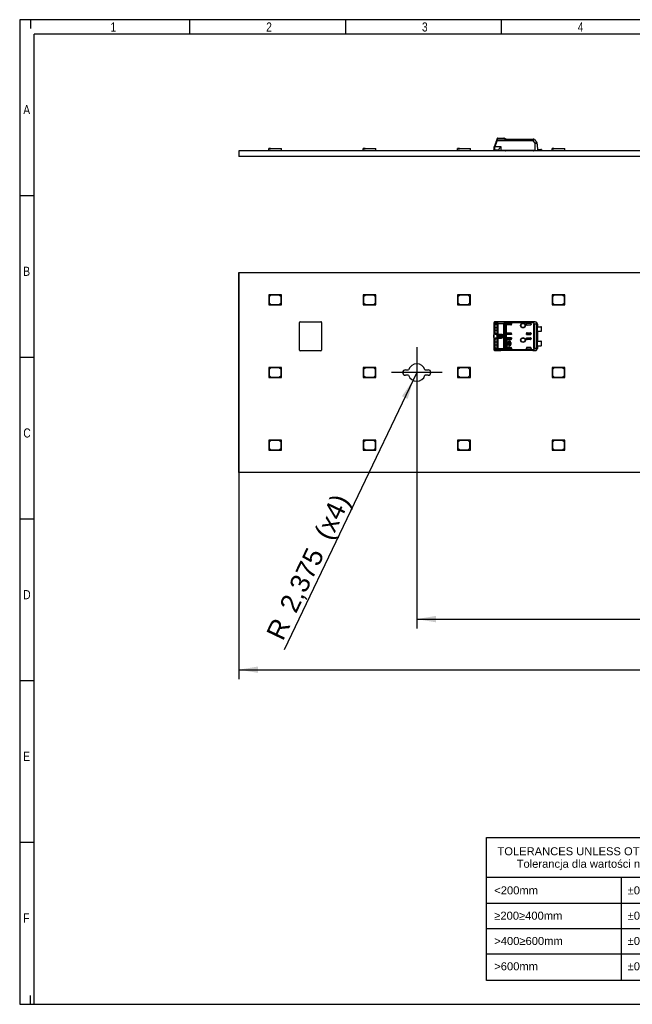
# Model space of a CAD drawing. Header units: millimetres. Extents: x 16 to 406, y 14 to 285.
# Tile 1 of 5: x 16 to 184, y 14 to 285. Entities that reach past the tile are written whole.
import ezdxf
from ezdxf.enums import TextEntityAlignment as Align
from ezdxf.lldxf.tags import DXFTag

# ---------------------------------------------------------------- set-up
doc = ezdxf.new("R2010")
doc.units = ezdxf.units.MM
for name, color, linetype in [('10', 7, 'Continuous'), ('Default', 7, 'Continuous'), ('LINLED_3-ROW_110', 7, 'Continuous')]:
    doc.layers.add(name, color=color, linetype=linetype)
doc.styles.add('SEACAD_Arial', font='arial.ttf')
tags = doc.linetypes.add('CENTER2', pattern=[28.575, 19.05, -3.175, 3.175, -3.175]).pattern_tags.tags
tags[10:11] = [DXFTag(74, 4), DXFTag(75, 0), DXFTag(340, '0'), DXFTag(46, 0.0), DXFTag(50, 0.0), DXFTag(44, 0.0), DXFTag(45, 0.0)]
tags[8:9] = [DXFTag(74, 4), DXFTag(75, 0), DXFTag(340, '0'), DXFTag(46, 0.0), DXFTag(50, 0.0), DXFTag(44, 0.0), DXFTag(45, 0.0)]
tags[6:7] = [DXFTag(74, 4), DXFTag(75, 0), DXFTag(340, '0'), DXFTag(46, 0.0), DXFTag(50, 0.0), DXFTag(44, 0.0), DXFTag(45, 0.0)]
tags[4:5] = [DXFTag(74, 4), DXFTag(75, 0), DXFTag(340, '0'), DXFTag(46, 0.0), DXFTag(50, 0.0), DXFTag(44, 0.0), DXFTag(45, 0.0)]
doc.dimstyles.new('ISO', dxfattribs={"dimtxt": 5.25, "dimasz": 5.25, "dimexe": 2.625, "dimexo": 0, "dimgap": 1.3125, "dimtad": 1, "dimtxsty": 'SEACAD_Arial', "dimblk1": '_SE_FILLED', "dimblk2": '_SE_FILLED', "dimsah": 1, "dimcen": 2.625, "dimadec": 0, "dimazin": 0, "dimtfac": 0.5, "dimtdec": 3, "dimtmove": 0, "dimatfit": 3, "dimfxl": 1, "dimarcsym": 0})

# ---------------------------------------------------------------- blocks, each defined once
blk = doc.blocks.new('SEANNOT_GROUP')
at = {"layer": 'Default', "color": 7, "linetype": 'CENTER2'}
for p, q in [((125.01, 194.46), (125.01, 180.46)), ((132.01, 187.46), (118.01, 187.46))]:
    blk.add_line(p, q, dxfattribs=at)
blk = doc.blocks.new('SE')
at = {"color": 7, "linetype": 'Continuous'}
for p, q in [((144.24, 48.55), (216.95, 48.55)), ((181.31, 48.55), (181.31, 41.41)), ((144.24, 41.41), (216.95, 41.41)), ((181.31, 41.41), (181.31, 34.44)), ((144.24, 34.44), (216.95, 34.44)), ((181.31, 34.44), (181.31, 27.47)), ((144.24, 27.47), (216.95, 27.47)), ((181.31, 27.47), (181.31, 20.16))]:
    blk.add_line(p, q, dxfattribs=at)
blk.add_lwpolyline([(144.24, 20.16), (144.24, 59.49), (216.95, 59.49), (216.95, 20.16), (144.24, 20.16)], dxfattribs=at)
at = {"color": 7, "linetype": 'Continuous', "style": 'SEACAD_Arial'}
for s, p in [('TOLERANCES UNLESS OTHERWISE STATED', (147.23, 56.8)), ('Tolerancja dla wartości nieztolerowanych', (152.52, 53.36)), ('<200mm', (146.35, 46.04)), ('±0,20mm', (183.08, 46.04)), ('≥200≥400mm', (146.35, 39.07)), ('±0,25mm', (183.08, 39.07)), ('>400≥600mm', (146.35, 32.11)), ('±0,30mm', (183.08, 32.11)), ('>600mm', (146.35, 25.14)), ('±0,40mm', (183.08, 25.14))]:
    blk.add_text(s, height=2.2, dxfattribs=at).set_placement(p, align=Align.TOP_LEFT)
blk = doc.blocks.new('SE1')
at = {"layer": 'LINLED_3-ROW_110', "color": 7, "linetype": 'Continuous'}
for p, q in [((76.01, 214.96), (356.01, 214.96)), ((76.01, 159.96), (76.01, 214.96)), ((87.76, 208.86), (84.26, 208.86)), ((84.26, 208.86), (84.26, 206.56)), ((84.86, 208.76), (84.36, 208.26)), ((87.16, 208.76), (84.86, 208.76)), ((87.66, 208.26), (87.16, 208.76)), ((87.76, 206.06), (87.76, 208.86)), ((113.76, 208.86), (110.26, 208.86)), ((110.26, 208.86), (110.26, 206.56)), ((110.86, 208.76), (110.36, 208.26)), ((113.16, 208.76), (110.86, 208.76)), ((113.66, 208.26), (113.16, 208.76)), ((113.76, 206.06), (113.76, 208.86)), ((139.76, 208.86), (136.26, 208.86)), ((136.26, 208.86), (136.26, 206.56)), ((136.86, 208.76), (136.36, 208.26)), ((139.16, 208.76), (136.86, 208.76)), ((139.66, 208.26), (139.16, 208.76)), ((139.76, 206.06), (139.76, 208.86)), ((165.76, 208.86), (162.26, 208.86)), ((162.26, 208.86), (162.26, 206.56)), ((162.86, 208.76), (162.36, 208.26)), ((165.16, 208.76), (162.86, 208.76)), ((165.66, 208.26), (165.16, 208.76)), ((165.76, 206.06), (165.76, 208.86)), ((84.26, 206.56), (84.26, 206.06)), ((84.76, 206.06), (84.26, 206.56)), ((84.26, 206.06), (84.76, 206.06)), ((84.36, 208.26), (84.36, 206.66)), ((84.36, 206.66), (84.86, 206.16)), ((84.76, 206.06), (87.76, 206.06)), ((84.86, 206.16), (87.16, 206.16)), ((87.16, 206.16), (87.66, 206.66)), ((87.66, 206.66), (87.66, 208.26)), ((110.26, 206.56), (110.26, 206.06)), ((110.76, 206.06), (110.26, 206.56)), ((110.26, 206.06), (110.76, 206.06)), ((110.36, 208.26), (110.36, 206.66)), ((110.36, 206.66), (110.86, 206.16)), ((110.76, 206.06), (113.76, 206.06)), ((110.86, 206.16), (113.16, 206.16)), ((113.16, 206.16), (113.66, 206.66)), ((113.66, 206.66), (113.66, 208.26)), ((136.26, 206.56), (136.26, 206.06)), ((136.76, 206.06), (136.26, 206.56)), ((136.26, 206.06), (136.76, 206.06)), ((136.36, 208.26), (136.36, 206.66)), ((136.36, 206.66), (136.86, 206.16)), ((136.76, 206.06), (139.76, 206.06)), ((136.86, 206.16), (139.16, 206.16)), ((139.16, 206.16), (139.66, 206.66)), ((139.66, 206.66), (139.66, 208.26)), ((162.26, 206.56), (162.26, 206.06)), ((162.76, 206.06), (162.26, 206.56)), ((162.26, 206.06), (162.76, 206.06)), ((162.36, 208.26), (162.36, 206.66)), ((162.36, 206.66), (162.86, 206.16)), ((162.76, 206.06), (165.76, 206.06)), ((162.86, 206.16), (165.16, 206.16)), ((165.16, 206.16), (165.66, 206.66)), ((165.66, 206.66), (165.66, 208.26)), ((92.71, 193.66), (92.71, 201.26)), ((92.91, 201.46), (98.61, 201.46)), ((98.81, 201.26), (98.81, 193.66)), ((146.21, 201), (146.21, 200.25)), ((146.27, 201.16), (146.27, 200.6)), ((146.27, 200.6), (146.55, 200.53)), ((146.37, 201.2), (146.95, 201.18)), ((147.14, 201.38), (146.56, 201.4)), ((148.16, 201.4), (146.56, 201.4)), ((146.56, 200.92), (146.84, 200.82)), ((146.89, 200.92), (146.56, 200.92)), ((146.84, 200.82), (147, 200.82)), ((147.13, 198.04), (147.13, 200.87)), ((147.32, 200.87), (147.13, 200.87)), ((147.14, 201.38), (156.93, 201.38)), ((147.14, 201.38), (147.14, 201.38)), ((156.93, 201.38), (147.14, 201.38)), ((147.14, 201.38), (147.24, 201.22)), ((147.24, 201.22), (147.32, 201)), ((147.32, 201), (148.96, 201)), ((147.32, 201), (147.32, 200.87)), ((148.96, 200.87), (147.32, 200.87)), ((147.32, 200.87), (147.32, 198.04)), ((157.61, 201.41), (148.16, 201.41)), ((148.16, 201.41), (148.16, 201.4)), ((148.16, 201.4), (148.16, 201.4)), ((148.96, 200.87), (148.96, 201)), ((148.96, 194.04), (148.96, 200.87)), ((149.18, 201.09), (149.52, 201.29)), ((149.3, 200.95), (149.3, 193.97)), ((149.52, 201.29), (157.05, 201.29)), ((157.05, 201.11), (149.58, 201.11)), ((149.58, 201.1), (149.58, 200.81)), ((149.58, 200.77), (149.58, 200.81)), ((149.58, 200.77), (149.58, 198.15)), ((151.11, 201.01), (149.78, 201.01)), ((149.78, 201.01), (149.78, 201.01)), ((149.78, 201.01), (151.11, 201.01)), ((150.91, 200.57), (149.78, 200.57)), ((151.11, 201.01), (151.11, 200.77)), ((151.11, 201.01), (151.11, 200.76)), ((151.11, 201.01), (151.11, 201.01)), ((151.11, 200.76), (151.11, 200.77)), ((155.21, 200.71), (155.21, 201.01)), ((155.21, 201.01), (156.31, 201.01)), ((155.22, 201.01), (155.21, 201.01)), ((155.21, 200.71), (155.22, 200.71)), ((155.22, 200.71), (155.22, 201.01)), ((155.22, 201.01), (156.31, 201.01)), ((156.31, 201.01), (156.31, 201.01)), ((156.51, 200.81), (156.51, 200.71)), ((157.6, 201.39), (156.93, 201.38)), ((156.93, 201.38), (156.93, 201.38)), ((157.05, 201.11), (157.05, 201.29)), ((157.13, 201.27), (157.05, 201.11)), ((157.13, 201.27), (157.14, 201.28)), ((157.28, 194.13), (157.28, 200.79)), ((157.43, 200.79), (157.28, 200.79)), ((158.06, 200.79), (157.43, 200.79)), ((157.43, 200.79), (157.43, 194.13)), ((157.6, 201.39), (157.61, 201.41)), ((158.2, 200.79), (158.06, 200.79)), ((158.06, 194.13), (158.06, 200.79)), ((158.21, 200.81), (158.2, 200.81)), ((158.2, 200.81), (158.2, 200.79)), ((158.2, 200.79), (158.2, 194.13)), ((158.2, 200.79), (158.2, 200.79)), ((158.21, 200.81), (158.21, 200.08)), ((146.51, 200.21), (146.21, 200.25)), ((146.21, 200.25), (146.21, 199.81)), ((146.51, 199.81), (146.21, 199.81)), ((146.21, 199.81), (146.21, 199.11)), ((146.21, 199.11), (146.21, 198.67)), ((146.21, 199.11), (146.51, 199.11)), ((146.21, 198.67), (146.51, 198.71)), ((146.21, 198.67), (146.21, 197.88)), ((146.21, 197.85), (146.21, 197.88)), ((146.27, 198.31), (146.55, 198.38)), ((146.27, 198.31), (146.27, 196.6)), ((146.51, 200.21), (146.51, 199.81)), ((147.11, 199.81), (146.51, 199.81)), ((146.51, 199.81), (146.51, 199.11)), ((146.51, 199.11), (146.51, 198.71)), ((146.51, 199.11), (147.11, 199.11)), ((146.84, 198.1), (146.56, 198)), ((146.56, 198), (146.89, 198)), ((147, 198.1), (146.84, 198.1)), ((147.11, 198.61), (147.11, 200.31)), ((147.13, 198.04), (147.32, 198.04)), ((147.32, 197.92), (147.25, 197.7)), ((147.32, 198.04), (148.31, 198.04)), ((147.32, 198.04), (147.32, 197.92)), ((148.31, 197.92), (147.32, 197.92)), ((148.31, 197.92), (148.31, 198.04)), ((148.31, 197.7), (148.31, 197.92)), ((149.58, 198.1), (149.58, 198.15)), ((149.58, 198.1), (149.58, 196.81)), ((149.78, 198.35), (150.91, 198.35)), ((151.11, 197.9), (149.78, 197.9)), ((149.78, 197.9), (149.78, 197.9)), ((151.11, 197.9), (149.78, 197.9)), ((151.11, 197.9), (151.11, 198.16)), ((151.11, 198.16), (151.11, 198.15)), ((151.11, 198.15), (151.11, 197.9)), ((151.11, 197.9), (151.11, 197.9)), ((155.21, 197.9), (155.21, 198.21)), ((155.22, 198.21), (155.21, 198.21)), ((156.31, 197.9), (155.21, 197.9)), ((155.22, 197.9), (155.21, 197.9)), ((155.22, 198.21), (155.22, 197.9)), ((155.22, 197.9), (156.31, 197.9)), ((156.31, 200.51), (155.41, 200.51)), ((155.41, 198.41), (156.31, 198.41)), ((156.31, 197.9), (156.31, 197.9)), ((156.51, 198.21), (156.51, 198.1)), ((158.21, 198.83), (158.21, 200.08)), ((158.21, 200.08), (159.16, 200.08)), ((158.21, 198.83), (158.21, 196.08)), ((158.21, 198.83), (159.16, 198.83)), ((159.31, 198.88), (159.31, 200.03)), ((146.21, 197.04), (146.21, 197.06)), ((146.21, 197.04), (146.21, 196.25)), ((146.51, 196.21), (146.21, 196.25)), ((146.21, 196.25), (146.21, 195.81)), ((146.51, 195.81), (146.21, 195.81)), ((146.21, 195.81), (146.21, 195.11)), ((146.27, 196.6), (146.55, 196.53)), ((146.51, 196.21), (146.51, 195.81)), ((147.11, 195.81), (146.51, 195.81)), ((146.51, 195.81), (146.51, 195.11)), ((146.56, 196.92), (146.84, 196.82)), ((146.89, 196.92), (146.56, 196.92)), ((146.84, 196.82), (147, 196.82)), ((147.11, 194.61), (147.11, 196.31)), ((147.13, 194.04), (147.13, 196.87)), ((147.32, 196.87), (147.13, 196.87)), ((147.25, 197.7), (148.31, 197.7)), ((148.31, 197.21), (147.25, 197.21)), ((147.25, 197.21), (147.32, 197)), ((147.32, 197), (147.32, 196.87)), ((147.32, 197), (148.31, 197)), ((148.31, 196.87), (147.32, 196.87)), ((147.32, 196.87), (147.32, 194.04)), ((148.31, 197.21), (148.31, 197.7)), ((148.31, 197), (148.31, 197.21)), ((148.31, 196.87), (148.31, 197)), ((148.44, 197.12), (148.51, 197.35)), ((148.71, 197.6), (148.51, 197.57)), ((148.51, 197.45), (148.51, 197.57)), ((148.51, 197.43), (148.51, 197.45)), ((148.71, 197.32), (148.51, 197.35)), ((148.71, 197.6), (148.71, 197.32)), ((149.58, 196.77), (149.58, 196.81)), ((149.58, 196.77), (149.58, 194.15)), ((149.65, 194.96), (149.65, 195.96)), ((149.68, 195.96), (149.65, 195.96)), ((149.68, 194.96), (149.68, 195.96)), ((149.76, 195.39), (149.76, 195.53)), ((149.76, 195.53), (149.86, 195.53)), ((149.86, 195.39), (149.76, 195.39)), ((151.11, 197.01), (149.78, 197.01)), ((149.78, 197.01), (149.78, 197.01)), ((149.78, 197.01), (151.11, 197.01)), ((150.91, 196.57), (149.78, 196.57)), ((149.88, 196.18), (150.48, 196.18)), ((149.88, 196.18), (149.88, 196.16)), ((149.88, 196.16), (150.48, 196.16)), ((149.99, 195.53), (150.4, 195.53)), ((150.4, 195.39), (149.99, 195.39)), ((150.11, 195.26), (150.11, 195.13)), ((150.28, 195.13), (150.28, 195.26)), ((150.48, 196.16), (150.48, 196.18)), ((150.53, 195.53), (150.63, 195.53)), ((150.63, 195.39), (150.53, 195.39)), ((150.63, 195.53), (150.63, 195.95)), ((150.63, 195.95), (150.76, 195.95)), ((150.63, 194.97), (150.63, 195.39)), ((150.76, 195.95), (150.76, 194.97)), ((150.91, 195.76), (150.88, 195.76)), ((150.88, 195.76), (150.88, 195.16)), ((150.88, 195.16), (150.91, 195.16)), ((150.91, 195.76), (150.91, 195.16)), ((151.11, 197.01), (151.11, 196.77)), ((151.11, 196.76), (151.11, 197.01)), ((151.11, 197.01), (151.11, 197.01)), ((151.11, 196.76), (151.11, 196.77)), ((155.21, 196.71), (155.21, 197.01)), ((155.21, 197.01), (156.31, 197.01)), ((155.22, 197.01), (155.21, 197.01)), ((155.21, 196.71), (155.22, 196.71)), ((155.22, 197.01), (155.22, 196.71)), ((155.22, 197.01), (156.31, 197.01)), ((156.31, 196.51), (155.41, 196.51)), ((156.31, 197.01), (156.31, 197.01)), ((156.51, 196.81), (156.51, 196.71)), ((158.21, 194.83), (158.21, 196.08)), ((158.21, 196.08), (159.16, 196.08)), ((159.31, 194.88), (159.31, 196.03)), ((98.61, 193.46), (92.91, 193.46)), ((146.21, 195.11), (146.51, 195.11)), ((146.21, 195.11), (146.21, 194.67)), ((146.21, 194.67), (146.51, 194.71)), ((146.21, 194.67), (146.21, 193.91)), ((146.55, 194.39), (146.27, 194.32)), ((146.27, 194.32), (146.27, 193.76)), ((146.95, 193.73), (146.37, 193.72)), ((146.51, 195.11), (146.51, 194.71)), ((146.51, 195.11), (147.11, 195.11)), ((146.84, 194.1), (146.56, 194)), ((146.56, 194), (146.89, 194)), ((146.56, 193.52), (147.14, 193.53)), ((146.56, 193.52), (148.16, 193.52)), ((147, 194.1), (146.84, 194.1)), ((147.13, 194.04), (147.32, 194.04)), ((147.24, 193.69), (147.14, 193.54)), ((147.14, 193.54), (147.14, 193.53)), ((156.93, 193.54), (147.14, 193.54)), ((156.93, 193.53), (147.14, 193.53)), ((147.32, 193.92), (147.24, 193.69)), ((147.32, 194.04), (148.96, 194.04)), ((147.32, 194.04), (147.32, 193.92)), ((147.32, 193.92), (148.96, 193.92)), ((148.16, 193.52), (148.16, 193.52)), ((148.16, 193.52), (148.16, 193.51)), ((157.61, 193.51), (148.16, 193.51)), ((148.96, 193.92), (148.96, 194.04)), ((149.52, 193.62), (149.18, 193.82)), ((149.58, 193.82), (149.3, 193.97)), ((157.05, 193.62), (149.52, 193.62)), ((149.58, 194.1), (149.58, 194.15)), ((149.58, 194.1), (149.58, 193.82)), ((149.58, 193.82), (149.58, 193.8)), ((149.58, 193.8), (157.05, 193.8)), ((149.65, 194.96), (149.68, 194.96)), ((149.78, 194.35), (150.91, 194.35)), ((151.11, 193.9), (149.78, 193.9)), ((149.78, 193.9), (151.11, 193.9)), ((149.78, 193.9), (149.78, 193.9)), ((150.48, 194.76), (149.88, 194.76)), ((149.88, 194.76), (149.88, 194.73)), ((150.48, 194.73), (149.88, 194.73)), ((150.48, 194.73), (150.48, 194.76)), ((150.76, 194.97), (150.63, 194.97)), ((151.11, 194.16), (151.11, 193.9)), ((151.11, 194.16), (151.11, 194.15)), ((151.11, 194.15), (151.11, 193.9)), ((151.11, 193.9), (151.11, 193.9)), ((155.21, 193.9), (155.21, 194.21)), ((155.22, 194.21), (155.21, 194.21)), ((156.31, 193.9), (155.21, 193.9)), ((155.22, 193.9), (155.21, 193.9)), ((155.22, 193.9), (155.22, 194.21)), ((155.22, 193.9), (156.31, 193.9)), ((155.41, 194.41), (156.31, 194.41)), ((156.31, 193.9), (156.31, 193.9)), ((156.51, 194.21), (156.51, 194.1)), ((156.93, 193.53), (156.93, 193.54)), ((156.93, 193.53), (157.6, 193.53)), ((157.05, 193.62), (157.05, 193.8)), ((157.14, 193.64), (157.05, 193.8)), ((157.28, 194.13), (157.43, 194.13)), ((157.43, 194.13), (158.06, 194.13)), ((157.61, 193.51), (157.6, 193.53)), ((158.06, 194.13), (158.2, 194.13)), ((158.2, 194.12), (158.2, 194.13)), ((158.2, 194.12), (158.2, 194.11)), ((158.2, 194.11), (158.21, 194.11)), ((158.21, 194.83), (158.21, 194.11)), ((158.21, 194.83), (159.16, 194.83)), ((87.76, 188.86), (84.26, 188.86)), ((84.26, 188.86), (84.26, 186.56)), ((84.86, 188.76), (84.36, 188.26)), ((84.36, 188.26), (84.36, 186.66)), ((87.16, 188.76), (84.86, 188.76)), ((87.66, 188.26), (87.16, 188.76)), ((87.66, 186.66), (87.66, 188.26)), ((87.76, 186.06), (87.76, 188.86)), ((113.76, 188.86), (110.26, 188.86)), ((110.26, 188.86), (110.26, 186.56)), ((110.86, 188.76), (110.36, 188.26)), ((110.36, 188.26), (110.36, 186.66)), ((113.16, 188.76), (110.86, 188.76)), ((113.66, 188.26), (113.16, 188.76)), ((113.66, 186.66), (113.66, 188.26)), ((113.76, 186.06), (113.76, 188.86)), ((121.89, 188.21), (122.76, 188.21)), ((127.27, 188.21), (128.14, 188.21)), ((139.76, 188.86), (136.26, 188.86)), ((136.26, 188.86), (136.26, 186.56)), ((136.86, 188.76), (136.36, 188.26)), ((136.36, 188.26), (136.36, 186.66)), ((139.16, 188.76), (136.86, 188.76)), ((139.66, 188.26), (139.16, 188.76)), ((139.66, 186.66), (139.66, 188.26)), ((139.76, 186.06), (139.76, 188.86)), ((165.76, 188.86), (162.26, 188.86)), ((162.26, 188.86), (162.26, 186.56)), ((162.86, 188.76), (162.36, 188.26)), ((162.36, 188.26), (162.36, 186.66)), ((165.16, 188.76), (162.86, 188.76)), ((165.66, 188.26), (165.16, 188.76)), ((165.66, 186.66), (165.66, 188.26)), ((165.76, 186.06), (165.76, 188.86)), ((84.26, 186.56), (84.26, 186.06)), ((84.76, 186.06), (84.26, 186.56)), ((84.26, 186.06), (84.76, 186.06)), ((84.36, 186.66), (84.86, 186.16)), ((84.76, 186.06), (87.76, 186.06)), ((84.86, 186.16), (87.16, 186.16)), ((87.16, 186.16), (87.66, 186.66)), ((110.26, 186.56), (110.26, 186.06)), ((110.76, 186.06), (110.26, 186.56)), ((110.26, 186.06), (110.76, 186.06)), ((110.36, 186.66), (110.86, 186.16)), ((110.76, 186.06), (113.76, 186.06)), ((110.86, 186.16), (113.16, 186.16)), ((113.16, 186.16), (113.66, 186.66)), ((122.76, 186.71), (121.89, 186.71)), ((128.14, 186.71), (127.27, 186.71)), ((136.26, 186.56), (136.26, 186.06)), ((136.76, 186.06), (136.26, 186.56)), ((136.26, 186.06), (136.76, 186.06)), ((136.36, 186.66), (136.86, 186.16)), ((136.76, 186.06), (139.76, 186.06)), ((136.86, 186.16), (139.16, 186.16)), ((139.16, 186.16), (139.66, 186.66)), ((162.26, 186.56), (162.26, 186.06)), ((162.76, 186.06), (162.26, 186.56)), ((162.26, 186.06), (162.76, 186.06)), ((162.36, 186.66), (162.86, 186.16)), ((162.76, 186.06), (165.76, 186.06)), ((162.86, 186.16), (165.16, 186.16)), ((165.16, 186.16), (165.66, 186.66)), ((87.76, 168.86), (84.26, 168.86)), ((84.26, 168.86), (84.26, 166.56)), ((84.86, 168.76), (84.36, 168.26)), ((84.36, 168.26), (84.36, 166.66)), ((87.16, 168.76), (84.86, 168.76)), ((87.66, 168.26), (87.16, 168.76)), ((87.66, 166.66), (87.66, 168.26)), ((87.76, 166.06), (87.76, 168.86)), ((113.76, 168.86), (110.26, 168.86)), ((110.26, 168.86), (110.26, 166.56)), ((110.86, 168.76), (110.36, 168.26)), ((110.36, 168.26), (110.36, 166.66)), ((113.16, 168.76), (110.86, 168.76)), ((113.66, 168.26), (113.16, 168.76)), ((113.66, 166.66), (113.66, 168.26)), ((113.76, 166.06), (113.76, 168.86)), ((139.76, 168.86), (136.26, 168.86)), ((136.26, 168.86), (136.26, 166.56)), ((136.86, 168.76), (136.36, 168.26)), ((136.36, 168.26), (136.36, 166.66)), ((139.16, 168.76), (136.86, 168.76)), ((139.66, 168.26), (139.16, 168.76)), ((139.66, 166.66), (139.66, 168.26)), ((139.76, 166.06), (139.76, 168.86)), ((165.76, 168.86), (162.26, 168.86)), ((162.26, 168.86), (162.26, 166.56)), ((162.86, 168.76), (162.36, 168.26)), ((162.36, 168.26), (162.36, 166.66)), ((165.16, 168.76), (162.86, 168.76)), ((165.66, 168.26), (165.16, 168.76)), ((165.66, 166.66), (165.66, 168.26)), ((165.76, 166.06), (165.76, 168.86)), ((84.26, 166.56), (84.26, 166.06)), ((84.76, 166.06), (84.26, 166.56)), ((84.26, 166.06), (84.76, 166.06)), ((84.36, 166.66), (84.86, 166.16)), ((84.76, 166.06), (87.76, 166.06)), ((84.86, 166.16), (87.16, 166.16)), ((87.16, 166.16), (87.66, 166.66)), ((110.26, 166.56), (110.26, 166.06)), ((110.76, 166.06), (110.26, 166.56)), ((110.26, 166.06), (110.76, 166.06)), ((110.36, 166.66), (110.86, 166.16)), ((110.76, 166.06), (113.76, 166.06)), ((110.86, 166.16), (113.16, 166.16)), ((113.16, 166.16), (113.66, 166.66)), ((136.26, 166.56), (136.26, 166.06)), ((136.76, 166.06), (136.26, 166.56)), ((136.26, 166.06), (136.76, 166.06)), ((136.36, 166.66), (136.86, 166.16)), ((136.76, 166.06), (139.76, 166.06)), ((136.86, 166.16), (139.16, 166.16)), ((139.16, 166.16), (139.66, 166.66)), ((162.26, 166.56), (162.26, 166.06)), ((162.76, 166.06), (162.26, 166.56)), ((162.26, 166.06), (162.76, 166.06)), ((162.36, 166.66), (162.86, 166.16)), ((162.76, 166.06), (165.76, 166.06)), ((162.86, 166.16), (165.16, 166.16)), ((165.16, 166.16), (165.66, 166.66)), ((356.01, 159.96), (76.01, 159.96))]:
    blk.add_line(p, q, dxfattribs=at)
for centre, radius in [((154.26, 200.41), 0.657), ((154.26, 200.41), 0.586), ((154.26, 200.41), 0.55), ((154.26, 200.41), 0.552), ((154.26, 196.41), 0.657), ((154.26, 196.41), 0.586), ((154.26, 196.41), 0.55), ((154.26, 196.41), 0.552)]:
    blk.add_circle(centre, radius, dxfattribs=at)
for centre, radius, start, end in [((92.91, 201.26), 0.2, 90, 179.9987), ((98.61, 201.26), 0.2, 0, 90), ((146.95, 200.3), 0.741, 156.3608, 184.2684), ((146.58, 201.04), 0.364, 133.708, 182.4186), ((146.44, 201.18), 0.167, 132.1293, 188.1629), ((146.56, 201.07), 0.333, 89.1659, 133.9876), ((146.56, 201.2), 0.195, 92.0087, 181.5161), ((147.16, 201.17), 0.207, 95.1481, 176.8921), ((146.74, 200.91), 0.346, 26.1713, 53.8588), ((147.29, 200.98), 0.252, 101.6615, 161.5714), ((146.23, 200.62), 0.934, 15.762, 27.932), ((147.35, 200.75), 0.249, 96.8293, 150.7266), ((148.94, 201.37), 0.368, 273.1464, 312.1822), ((148.95, 201.7), 0.829, 270.6971, 294.9695), ((150.07, 199.8), 1.39, 110.5133, 123.6746), ((149.15, 201.07), 0.427, 6.3279, 31.9726), ((156.31, 200.71), 0.2, 270, 0), ((157.06, 201.08), 0.213, 68.6596, 92.1387), ((156.84, 200.77), 0.593, 1.8595, 59.9225), ((157.6, 200.79), 0.6, 0.0044, 89.9972), ((146.97, 198.61), 0.758, 175.9497, 203.3956), ((144.37, 197.46), 1.88, 347.923, 12.103), ((143.99, 197.46), 2.26, 350.3484, 9.6847), ((147.63, 200.22), 1.12, 164.1161, 180.7254), ((147.5, 198.68), 0.986, 178.1205, 197.0508), ((148.09, 197.46), 1.1, 158.1484, 201.8517), ((146.2, 198.3), 0.962, 333.0574, 344.1819), ((147.3, 197.95), 0.253, 199.2531, 258.4293), ((147.35, 198.16), 0.249, 209.2767, 263.1684), ((156.31, 198.21), 0.2, 0, 90), ((159.16, 199.83), 0.25, 53.1301, 90), ((159.16, 199.08), 0.25, 270, 306.8699), ((146.95, 196.3), 0.742, 156.3726, 184.2627), ((147.63, 196.22), 1.12, 164.1159, 180.7245), ((147.3, 196.96), 0.253, 101.5705, 160.7471), ((147.35, 196.75), 0.249, 96.8284, 150.7273), ((147.85, 197.41), 0.668, 354.1343, 1.3005), ((149.88, 195.96), 0.226, 90, 180), ((149.88, 195.96), 0.2, 90, 180), ((150.19, 195.46), 0.337, 11.3273, 168.6727), ((150.19, 195.46), 0.337, 191.3273, 255.7958), ((150.19, 195.46), 0.217, 17.7847, 162.2153), ((150.19, 195.46), 0.217, 197.7847, 247.568), ((150.19, 195.46), 0.337, 284.2042, 348.6727), ((150.19, 195.46), 0.217, 292.432, 342.2153), ((150.48, 195.76), 0.426, 0, 90), ((150.48, 195.76), 0.4, 0, 90), ((150.48, 195.16), 0.4, 270, 0), ((150.48, 195.16), 0.426, 270, 0), ((156.31, 196.71), 0.2, 270, 0), ((159.16, 195.83), 0.25, 53.1301, 90), ((92.91, 193.66), 0.2, 179.9987, 270.0009), ((98.61, 193.66), 0.2, 270.0009, 0), ((146.95, 194.61), 0.741, 175.7637, 203.6318), ((146.59, 193.88), 0.378, 189.6947, 217.3605), ((146.56, 193.85), 0.334, 226.1008, 270.7779), ((146.56, 193.71), 0.195, 178.4846, 267.9947), ((147.48, 194.67), 0.97, 178.0249, 197.1465), ((146.74, 194.01), 0.346, 306.1301, 333.8376), ((147.16, 193.74), 0.207, 183.1147, 264.8365), ((146.23, 194.3), 0.935, 332.0828, 344.2359), ((147.3, 193.95), 0.262, 199.7317, 257.0474), ((147.35, 194.16), 0.249, 209.2716, 263.1726), ((148.95, 193.21), 0.832, 65.0685, 89.2655), ((148.94, 193.55), 0.363, 47.5953, 87.0776), ((148.92, 194.15), 0.416, 308.9398, 334.2406), ((148.75, 193.97), 0.848, 335.6734, 348.4245), ((149.88, 194.96), 0.226, 180, 270), ((149.88, 194.96), 0.2, 180, 270), ((156.31, 194.21), 0.2, 0, 90), ((157.06, 193.84), 0.213, 267.5513, 291.0362), ((156.85, 194.14), 0.581, 299.457, 358.84), ((157.6, 194.13), 0.6, 270.004, 359.9956), ((159.16, 195.08), 0.25, 270, 306.8699), ((125.01, 187.46), 2.38, 18.4085, 161.5915), ((121.89, 187.46), 0.75, 90, 270), ((128.14, 187.46), 0.75, 270, 90), ((125.01, 187.46), 2.38, 198.4085, 341.5915)]:
    blk.add_arc(centre, radius, start, end, dxfattribs=at)
for centre, major_axis, ratio, start_param, end_param in [((146.41, 201), (-0.2, 0), 0.754543, 6.078958, 6.283069), ((146.36, 200.3), (0, -0.9), 0.34204, 3.132956, 3.443098), ((147.14, 201.18), (-0.005, -0.2), 0.939661, 3.166998, 4.734915), ((148.16, 200.81), (0, -0.6), 0.999962, 3.141593, 3.321418), ((149.78, 200.81), (0, -0.2), 0.999994, 3.141593, 4.712389), ((149.78, 200.81), (0, -0.2), 0.999994, 3.141593, 4.712389), ((149.78, 200.77), (0, -0.2), 0.999848, 4.712389, 6.283185), ((150.91, 200.77), (-0.141, -0.141), 0.999695, 0.785246, 2.356347), ((150.91, 200.76), (-0.141, -0.141), 0.999695, 1.570796, 2.356347), ((155.41, 200.71), (0.2, 0), 0.999848, 3.141593, 4.712389), ((155.42, 200.71), (0.2, 0), 0.999848, 3.141593, 4.712389), ((156.31, 200.81), (0, -0.2), 0.999994, 1.570796, 3.141593), ((156.31, 200.81), (0, -0.2), 0.999994, 1.57081, 3.141593), ((157.6, 200.79), (0.006, -0.6), 0.766027, 1.562157, 3.128038), ((157.61, 200.81), (-0.424, -0.424), 0.999924, 2.356207, 3.926956), ((149.78, 198.15), (0, 0.2), 0.999848, 0, 1.570796), ((149.78, 198.1), (0, 0.2), 0.999994, 1.570796, 3.141593), ((149.78, 198.1), (0, 0.2), 0.999994, 1.570796, 3.141593), ((150.91, 198.15), (-0.141, 0.141), 0.999695, 3.926838, 5.497939), ((150.91, 198.16), (-0.141, 0.141), 0.999695, 3.926838, 4.712389), ((155.41, 198.21), (0.2, 0), 0.999848, 1.570796, 3.141593), ((155.42, 198.21), (0.2, 0), 0.999848, 1.570796, 3.141593), ((156.31, 198.1), (0, 0.2), 0.999994, 3.141593, 4.712389), ((156.31, 198.1), (0, 0.2), 0.999994, 3.141593, 4.712389), ((146.89, 196.26), (0, 0.938), 0.34202, -0.859272, -0.576897), ((148.31, 197.54), (-0.2, 0), 0.821429, 3.324107, 4.712389), ((148.31, 197.38), (0.2, 0), 0.821429, 4.712389, 6.100671), ((149.78, 196.81), (0, -0.2), 0.999994, 3.141593, 4.712389), ((149.78, 196.81), (0, -0.2), 0.999994, 3.141593, 4.712389), ((149.78, 196.77), (0, -0.2), 0.999848, 4.712389, 6.283185), ((150.91, 196.77), (-0.141, -0.141), 0.999695, 0.785246, 2.356347), ((150.91, 196.76), (-0.141, -0.141), 0.999695, 1.570796, 2.356347), ((155.41, 196.71), (0.2, 0), 0.999848, 3.141593, 4.712389), ((155.42, 196.71), (0.2, 0), 0.999848, 3.141593, 4.712389), ((156.31, 196.81), (0, -0.2), 0.999994, 1.570796, 3.141593), ((156.31, 196.81), (0, -0.2), 0.999994, 1.570796, 3.141593), ((146.37, 194.62), (0.001, 0.902), 0.342128, 2.840825, 3.150345), ((146.46, 193.76), (0.134, 0.148), 0.8975, 2.254597, 3.141388), ((147.14, 193.73), (0.005, -0.2), 0.939661, 4.689874, 6.25773), ((148.16, 194.11), (0, -0.6), 0.999962, 6.103357, 6.283185), ((149.78, 194.15), (0, 0.2), 0.999848, 0, 1.570796), ((149.78, 194.1), (0, 0.2), 0.999994, 1.570796, 3.141593), ((149.78, 194.1), (0, 0.2), 0.999994, 1.570796, 3.141593), ((150.91, 194.15), (-0.141, 0.141), 0.999695, 3.926839, 5.497939), ((150.91, 194.16), (-0.141, 0.141), 0.999695, 3.932239, 4.712389), ((155.41, 194.21), (0.2, 0), 0.999848, 1.570796, 3.141593), ((155.42, 194.21), (0.2, 0), 0.999848, 1.570796, 3.141593), ((156.31, 194.1), (0, 0.2), 0.999994, 3.141593, 4.712389), ((156.31, 194.1), (0, 0.2), 0.999994, 3.141593, 4.712375), ((157.6, 194.13), (-0.006, -0.6), 0.766027, 0.013567, 1.579437), ((157.61, 194.11), (-0.424, 0.424), 0.999924, 2.35623, 3.926978)]:
    blk.add_ellipse(centre, major_axis=major_axis, ratio=ratio, start_param=start_param, end_param=end_param, dxfattribs=at)
for points, degree, knots in [([(146.27, 201.16), (146.27, 201.15), (146.25, 201.14), (146.23, 201.11), (146.22, 201.08), (146.21, 201.04), (146.21, 201.02), (146.21, 201)], 3, [0, 0, 0, 0, 0.206395, 0.408543, 0.607471, 0.804252, 1, 1, 1, 1]), ([(146.84, 200.82), (146.83, 200.82), (146.8, 200.82), (146.76, 200.8), (146.72, 200.78), (146.67, 200.74), (146.62, 200.66), (146.58, 200.57), (146.55, 200.53)], 3, [0, 0, 0, 0, 0.13162, 0.259649, 0.384096, 0.504969, 0.752582, 1, 1, 1, 1]), ([(146.89, 200.92), (146.98, 200.91), (147.04, 200.74), (147.11, 200.56), (147.11, 200.31)], 2, [0, 0, 0, 0.5, 0.5, 1, 1, 1]), ([(157.05, 201.29), (157.05, 201.31), (157.05, 201.33), (157.03, 201.35), (157.01, 201.36), (156.97, 201.38), (156.94, 201.38), (156.93, 201.38)], 3, [0, 0, 0, 0, 0.264912, 0.488067, 0.676456, 0.841557, 1, 1, 1, 1]), ([(156.93, 201.38), (156.94, 201.38), (156.97, 201.38), (157.01, 201.38), (157.04, 201.37), (157.07, 201.36), (157.11, 201.33), (157.13, 201.3), (157.14, 201.28)], 3, [0, 0, 0, 0, 0.122214, 0.238699, 0.352338, 0.466231, 0.68875, 1, 1, 1, 1]), ([(146.55, 198.39), (146.56, 198.37), (146.59, 198.32), (146.62, 198.26), (146.66, 198.21), (146.7, 198.16), (146.74, 198.12), (146.79, 198.1), (146.82, 198.1), (146.84, 198.1)], 3, [0, 0, 0, 0, 0.119189, 0.246257, 0.381214, 0.524065, 0.674813, 0.833458, 1, 1, 1, 1]), ([(147.11, 198.61), (147.11, 198.36), (147.04, 198.18), (146.98, 198), (146.89, 198)], 2, [0, 0, 0, 0.5, 0.5, 1, 1, 1]), ([(148.31, 198.04), (148.46, 198.03), (148.57, 197.91), (148.62, 197.85), (148.65, 197.77), (148.69, 197.69), (148.71, 197.6)], 2, [0, 0, 0, 0.5, 0.5, 0.75, 0.75, 1, 1, 1]), ([(148.51, 197.57), (148.51, 197.6), (148.5, 197.64), (148.48, 197.72), (148.45, 197.78), (148.42, 197.84), (148.39, 197.88), (148.35, 197.91), (148.32, 197.91), (148.31, 197.92)], 3, [0, 0, 0, 0, 0.180622, 0.363866, 0.549849, 0.69593, 0.816556, 0.915955, 1, 1, 1, 1]), ([(146.84, 196.82), (146.83, 196.82), (146.8, 196.82), (146.76, 196.8), (146.72, 196.78), (146.67, 196.74), (146.62, 196.66), (146.58, 196.57), (146.55, 196.53)], 3, [0, 0, 0, 0, 0.13162, 0.259649, 0.384096, 0.504969, 0.752582, 1, 1, 1, 1]), ([(146.89, 196.92), (146.98, 196.91), (147.04, 196.74), (147.11, 196.56), (147.11, 196.31)], 2, [0, 0, 0, 0.5, 0.5, 1, 1, 1]), ([(147.25, 197.7), (147.24, 197.69), (147.22, 197.67), (147.2, 197.63), (147.19, 197.59), (147.18, 197.54), (147.17, 197.49), (147.17, 197.43), (147.18, 197.38), (147.19, 197.33), (147.2, 197.29), (147.22, 197.24), (147.24, 197.22), (147.25, 197.21)], 3, [0, 0, 0, 0, 0.095482, 0.187791, 0.277611, 0.365684, 0.452798, 0.539767, 0.627407, 0.716518, 0.80786, 0.90214, 1, 1, 1, 1]), ([(148.71, 197.32), (148.67, 197.13), (148.56, 197.01), (148.51, 196.95), (148.45, 196.91), (148.39, 196.88), (148.31, 196.87)], 2, [0, 0, 0, 0.5, 0.5, 0.75, 0.75, 1, 1, 1]), ([(148.31, 197), (148.32, 197), (148.34, 197), (148.36, 197.01), (148.38, 197.04), (148.41, 197.07), (148.43, 197.1), (148.44, 197.12)], 3, [0, 0, 0, 0, 0.116292, 0.245911, 0.39736, 0.643352, 1, 1, 1, 1]), ([(146.21, 193.91), (146.21, 193.9), (146.21, 193.86), (146.23, 193.82), (146.24, 193.78), (146.26, 193.77), (146.27, 193.76)], 3, [0, 0, 0, 0, 0.244606, 0.491396, 0.742515, 1, 1, 1, 1]), ([(146.56, 194), (146.48, 194), (146.4, 194.08), (146.33, 194.16), (146.27, 194.32)], 2, [0, 0, 0, 0.5, 0.5, 1, 1, 1]), ([(146.55, 194.39), (146.56, 194.37), (146.59, 194.32), (146.62, 194.26), (146.66, 194.21), (146.7, 194.16), (146.74, 194.12), (146.79, 194.1), (146.82, 194.1), (146.84, 194.1)], 3, [0, 0, 0, 0, 0.119171, 0.246227, 0.381178, 0.524029, 0.674783, 0.83344, 1, 1, 1, 1]), ([(147.11, 194.61), (147.11, 194.36), (147.04, 194.18), (146.98, 194), (146.89, 194)], 2, [0, 0, 0, 0.5, 0.5, 1, 1, 1]), ([(157.14, 193.64), (157.13, 193.62), (157.12, 193.6), (157.09, 193.57), (157.06, 193.55), (157, 193.54), (156.95, 193.53), (156.93, 193.53)], 3, [0, 0, 0, 0, 0.233305, 0.418726, 0.557587, 0.771407, 1, 1, 1, 1]), ([(156.93, 193.54), (156.94, 193.54), (156.96, 193.54), (156.98, 193.55), (157.01, 193.55), (157.03, 193.57), (157.04, 193.58), (157.05, 193.6), (157.05, 193.61), (157.05, 193.62)], 3, [0, 0, 0, 0, 0.113395, 0.227464, 0.348898, 0.483291, 0.634809, 0.806373, 1, 1, 1, 1])]:
    blk.add_open_spline(points, degree=degree, knots=knots, dxfattribs=at)
for points, degree in [([(146.27, 200.6), (146.39, 200.92), (146.56, 200.92)], 2), ([(149.58, 201.1), (149.58, 201.1), (149.58, 201.1), (149.58, 201.11), (149.58, 201.11), (149.58, 201.11)], 3), ([(157.05, 201.11), (157.1, 201.09), (157.19, 201.02), (157.26, 200.91), (157.28, 200.83), (157.28, 200.79)], 3), ([(146.56, 198), (146.39, 197.99), (146.27, 198.31)], 2), ([(146.27, 196.6), (146.39, 196.92), (146.56, 196.92)], 2), ([(157.28, 194.13), (157.28, 194.09), (157.26, 194), (157.18, 193.89), (157.1, 193.83), (157.05, 193.8)], 3)]:
    blk.add_open_spline(points, degree=degree, dxfattribs=at)
blk.add_rational_spline([(149.3, 200.95), (149.27, 201.01), (149.23, 201.06), (149.18, 201.09)], [1.05939443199, 0.980194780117, 0.980201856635, 1.05941566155], degree=3, dxfattribs=at)
blk = doc.blocks.new('SE2')
at = {"layer": 'LINLED_3-ROW_110', "color": 7, "linetype": 'Continuous'}
for p, q in [((146.37, 249.74), (146.27, 249.48)), ((146.95, 251.33), (146.37, 249.74)), ((146.56, 249.67), (147.14, 251.27)), ((146.89, 251.16), (146.56, 250.26)), ((146.56, 249.67), (148.16, 249.67)), ((147.06, 251.63), (146.95, 251.33)), ((147.13, 251.83), (147.06, 251.63)), ((147.14, 251.31), (147.14, 251.27)), ((156.93, 251.31), (147.14, 251.31)), ((156.93, 251.27), (147.14, 251.27)), ((147.32, 251.96), (148.31, 251.96)), ((147.32, 251.96), (148.96, 251.96)), ((147.32, 251.96), (147.32, 251.92)), ((147.32, 251.92), (148.96, 251.92)), ((148.16, 249.67), (148.16, 249.66)), ((148.16, 249.67), (148.16, 248.56)), ((148.96, 251.92), (148.96, 251.96)), ((149.58, 251.66), (149.3, 251.85)), ((157.05, 251.55), (149.52, 251.55)), ((149.58, 251.66), (157.05, 251.66)), ((156.93, 251.27), (156.93, 251.31)), ((156.93, 251.27), (157.6, 250.47)), ((157.05, 251.55), (157.05, 251.66)), ((157.28, 251.66), (157.05, 251.66)), ((157.43, 251.59), (157.74, 251.22)), ((157.61, 248.56), (157.6, 250.47)), ((158.06, 250.85), (157.74, 251.22)), ((158.2, 250.28), (158.2, 250.47)), ((158.2, 250.28), (158.21, 248.56)), ((356.01, 248.51), (76.01, 248.51)), ((76.01, 248.51), (76.01, 246.91)), ((356.01, 246.91), (76.01, 246.91)), ((84.76, 249.16), (84.26, 249.16)), ((84.26, 249.06), (84.26, 249.16)), ((84.26, 249.06), (84.76, 249.06)), ((84.26, 248.51), (84.26, 249.06)), ((84.76, 249.06), (84.76, 249.16)), ((84.76, 249.16), (87.76, 249.16)), ((87.76, 248.51), (87.76, 249.16)), ((110.76, 249.16), (110.26, 249.16)), ((110.26, 249.06), (110.26, 249.16)), ((110.26, 249.06), (110.76, 249.06)), ((110.26, 248.51), (110.26, 249.06)), ((110.76, 249.06), (110.76, 249.16)), ((110.76, 249.16), (113.76, 249.16)), ((113.76, 248.51), (113.76, 249.16)), ((136.76, 249.16), (136.26, 249.16)), ((136.26, 249.06), (136.26, 249.16)), ((136.26, 249.06), (136.76, 249.06)), ((136.26, 248.51), (136.26, 249.06)), ((136.76, 249.06), (136.76, 249.16)), ((136.76, 249.16), (139.76, 249.16)), ((139.76, 248.51), (139.76, 249.16)), ((146.21, 249.18), (146.21, 249.14)), ((146.21, 249.14), (146.21, 248.86)), ((146.26, 248.61), (146.26, 248.73)), ((146.26, 248.61), (146.26, 248.51)), ((146.41, 249), (146.41, 248.66)), ((147.56, 248.66), (146.41, 248.66)), ((147.56, 248.56), (147.56, 248.75)), ((147.56, 248.56), (148.16, 248.56)), ((147.96, 248.51), (147.96, 248.56)), ((157.61, 248.56), (148.16, 248.56)), ((148.56, 248.56), (148.61, 248.51)), ((148.69, 248.56), (148.69, 248.51)), ((149.52, 248.56), (149.52, 248.55)), ((157.26, 248.56), (157.26, 248.51)), ((157.61, 248.56), (158.21, 248.56)), ((158.21, 248.81), (159.16, 248.81)), ((158.21, 248.66), (159.16, 248.66)), ((159.16, 248.66), (159.16, 248.81)), ((159.31, 248.81), (159.16, 248.81)), ((159.31, 248.81), (159.31, 248.61)), ((159.31, 248.51), (159.31, 248.61)), ((162.76, 249.16), (162.26, 249.16)), ((162.26, 249.06), (162.26, 249.16)), ((162.26, 249.06), (162.76, 249.06)), ((162.26, 248.51), (162.26, 249.06)), ((162.76, 249.06), (162.76, 249.16)), ((162.76, 249.16), (165.76, 249.16)), ((165.76, 248.51), (165.76, 249.16))]:
    blk.add_line(p, q, dxfattribs=at)
for centre, radius, start, end in [((147.21, 249.14), 1, 160.0102, 179.9804), ((147.37, 249.1), 1.16, 161.3406, 178.3794), ((144.46, 244.07), 5.98, 69.5265, 71.4387), ((147.66, 249), 1.24, 163.9848, 179.9522), ((124.13, 256.03), 23.31, 343.3348, 344.1613), ((147.32, 251.76), 0.2, 89.9999, 160.0013), ((40.79, 283.14), 111.01, 343.3355, 343.5284), ((56.41, 278.89), 94.82, 343.3159, 343.4717), ((148.96, 251.36), 0.599, 70.0532, 90.0353), ((148.95, 251.56), 0.353, 49.1183, 89.2986), ((149, 251.45), 0.505, 54.9192, 71.2837), ((162.99, 268.05), 21.3, 229.5934, 230.7726), ((157.02, 251.12), 0.432, 73.941, 85.5261), ((157.14, 255.5), 3.85, 268.7942, 271.9722), ((156.28, 256.93), 5.47, 279.0168, 282.1031), ((157.28, 251.46), 0.2, 39.9942, 90), ((157.28, 251.47), 0.195, 39.8419, 82.6607), ((156.28, 256.93), 5.47, 282.1031, 282.1646), ((157.6, 250.46), 0.6, 0.5, 40), ((146.41, 248.86), 0.2, 180, 269.9998), ((146.41, 248.41), 0.25, 90, 126.8699), ((149.31, 249.11), 0.6, 270, 290.2964), ((149.31, 249.11), 0.6, 290.2965, 293.5565), ((157.26, 249.11), 0.6, 246.4435, 270), ((159.16, 248.41), 0.25, 53.1301, 90)]:
    blk.add_arc(centre, radius, start, end, dxfattribs=at)
for centre, major_axis, ratio, start_param, end_param in [((146.46, 249.41), (-0.188, 0.068), 0.296455, 0.000046, 1.678448), ((147.14, 251.27), (0.188, -0.068), 0.0082, 1.573725, 3.141593), ((157.05, 251.46), (0, -0.2), 0.460753, 1.946366, 3.141593), ((157.6, 250.46), (-0.46, -0.386), 0.006685, 3.140919, 4.706789), ((157.6, 250.46), (0.6, 0.005), 0.008726, 0, 1.570727), ((146.41, 249.14), (0.2, 0), 0.65625, 3.141545, 4.712389)]:
    blk.add_ellipse(centre, major_axis=major_axis, ratio=ratio, start_param=start_param, end_param=end_param, dxfattribs=at)
for points, knots in [([(147.14, 251.31), (147.09, 251.32), (147.04, 251.33), (146.97, 251.34), (146.95, 251.34), (146.95, 251.33)], [0, 0, 0, 0, 0.5, 0.5, 1, 1, 1, 1]), ([(147.13, 251.83), (147.14, 251.86), (147.17, 251.89), (147.23, 251.92), (147.27, 251.92), (147.32, 251.92)], [0, 0, 0, 0, 0.5, 0.5, 1, 1, 1, 1]), ([(148.16, 249.66), (148.05, 249.52), (147.94, 249.38), (147.84, 249.25), (147.78, 249.16), (147.72, 249.07), (147.67, 248.99), (147.63, 248.93), (147.6, 248.88), (147.58, 248.83), (147.57, 248.8), (147.56, 248.77), (147.56, 248.75)], [0, 0, 0, 0, 0.403375, 0.403375, 0.403375, 0.670277, 0.670277, 0.670277, 0.867355, 0.867355, 0.867355, 1, 1, 1, 1]), ([(156.93, 251.31), (156.94, 251.31), (156.96, 251.32), (156.98, 251.35), (157.01, 251.37), (157.03, 251.41), (157.04, 251.45), (157.05, 251.5), (157.05, 251.53), (157.05, 251.55)], [0, 0, 0, 0, 0.113395, 0.227464, 0.348898, 0.483291, 0.634809, 0.806373, 1, 1, 1, 1]), ([(157.14, 251.53), (157.13, 251.51), (157.12, 251.46), (157.09, 251.4), (157.06, 251.35), (157, 251.3), (156.95, 251.28), (156.93, 251.27)], [0, 0, 0, 0, 0.233305, 0.418726, 0.557587, 0.771407, 1, 1, 1, 1])]:
    blk.add_open_spline(points, degree=3, knots=knots, dxfattribs=at)
for points in [[(147.24, 251.67), (147.16, 251.69), (147.07, 251.67), (147.06, 251.63)], [(149.3, 251.85), (149.27, 251.87), (149.23, 251.86), (149.18, 251.83)], [(149.58, 251.66), (149.56, 251.66), (149.54, 251.62), (149.52, 251.55)], [(157.3, 251.66), (157.3, 251.66), (157.3, 251.66), (157.29, 251.66)]]:
    blk.add_open_spline(points, degree=3, dxfattribs=at)
blk.add_rational_spline([(149.3, 251.85), (149.29, 251.86), (149.29, 251.86), (149.29, 251.86)], [1.05939443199, 1.04960628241, 1.04102794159, 1.03365940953], degree=3, dxfattribs=at)
blk = doc.blocks.new('DMBLK35')
at = {"layer": 'Default', "linetype": 'Continuous'}
for points in [[(130.26, 118.72), (130.26, 120.47), (125.01, 119.6)], [(301.76, 118.72), (307.01, 119.6), (301.76, 120.47)]]:
    blk.add_hatch(color=7, dxfattribs=at).paths.add_polyline_path(points)
at = {"layer": 'Default', "color": 7, "linetype": 'Continuous'}
for p, q in [((125.01, 180.46), (125.01, 116.97)), ((307.01, 180.46), (307.01, 116.97)), ((125.01, 119.6), (307.01, 119.6))]:
    blk.add_line(p, q, dxfattribs=at)
at = {"layer": 'Default', "color": 7, "linetype": 'Continuous', "style": 'SEACAD_Arial'}
blk.add_text('182', height=5.25, dxfattribs=at).set_placement((209.85, 126.16), align=Align.TOP_LEFT)
blk = doc.blocks.new('_SE_FILLED')
at = {"color": 0}
blk.add_line((0, 0), (-1, 0), dxfattribs=at)
blk.add_solid([(0, 0), (-1, -0.1665), (-1, 0.1665), (0, 0)], dxfattribs=at)
blk = doc.blocks.new('DMBLK36')
at = {"layer": 'Default', "linetype": 'Continuous'}
for points in [[(81.26, 104.8), (81.26, 106.55), (76.01, 105.68)], [(350.76, 104.8), (356.01, 105.68), (350.76, 106.55)]]:
    blk.add_hatch(color=7, dxfattribs=at).paths.add_polyline_path(points)
at = {"layer": 'Default', "color": 7, "linetype": 'Continuous'}
for p, q in [((76.01, 214.96), (76.01, 103.05)), ((356.01, 214.96), (356.01, 103.05)), ((76.01, 105.68), (356.01, 105.68))]:
    blk.add_line(p, q, dxfattribs=at)
at = {"layer": 'Default', "color": 7, "linetype": 'Continuous', "style": 'SEACAD_Arial'}
blk.add_text('280', height=5.25, dxfattribs=at).set_placement((209.85, 112.24), align=Align.TOP_LEFT)
blk = doc.blocks.new('DMBLK39')
at = {"layer": 'Default', "linetype": 'Continuous'}
blk.add_hatch(color=7, dxfattribs=at).paths.add_polyline_path([(122.51, 180.2), (123.99, 185.32), (120.93, 180.96)])
at = {"layer": 'Default', "color": 7, "linetype": 'Continuous'}
blk.add_line((125.01, 187.46), (88.51, 111.14), dxfattribs=at)
at = {"layer": 'Default', "color": 7, "linetype": 'Continuous', "style": 'SEACAD_Arial'}
for s, p in [('(x4)', (96.57, 143.2)), ('2,375', (87, 123.2)), ('R', (83.38, 115.62))]:
    blk.add_text(s, height=5.25, rotation=64.4372, dxfattribs=at).set_placement(p, align=Align.TOP_LEFT)

msp = doc.modelspace()

# ---------------------------------------------------------------- linework, layer by layer
at = {"layer": '10', "color": 7, "linetype": 'Continuous'}
for p, q in [((18.66635, 284.57751), (18.66635, 282.15603)), ((62.55523, 280.57751), (62.55523, 284.57751)), ((105.44413, 280.57751), (105.44413, 284.57751)), ((148.33303, 280.57751), (148.33303, 284.57751)), ((405.66635, 280.57751), (19.66635, 280.57751)), ((19.66635, 13.57751), (19.66635, 280.57751)), ((19.66635, 236.07751), (15.66635, 236.07751)), ((19.66635, 191.57751), (15.66635, 191.57751)), ((19.66635, 147.07751), (15.66635, 147.07751)), ((19.66635, 102.57751), (15.66635, 102.57751)), ((19.66635, 58.07751), (15.66635, 58.07751)), ((18.66635, 13.57751), (18.66635, 15.99899))]:
    msp.add_line(p, q, dxfattribs=at)
msp.add_lwpolyline([(405.66641, 13.57745), (405.66641, 284.57745), (15.66641, 284.57745), (15.66641, 13.57745), (405.66641, 13.57745)], dxfattribs=at)

# ---------------------------------------------------------------- block references
msp.add_blockref('SE', (0, 0))
at = {"layer": 'Default'}
for name in ['SE2', 'SE1', 'SEANNOT_GROUP']:
    msp.add_blockref(name, (0, 0), dxfattribs=at)

# ---------------------------------------------------------------- texts
at = {"layer": '10', "char_height": 2.5, "attachment_point": 1, "style": 'SEACAD_Arial'}
for s, insert, width in [('{\\farial rounded mt|b0||i0||c0|p34;\\C7;\\H2.50000002;\\W0.8;1}', (40.66635, 283.82751), 1.5217491), ('{\\farial rounded mt|b0||i0||c0|p34;\\C7;\\H2.50000002;\\W0.8;2}', (83.55515, 283.82751), 1.5217491), ('{\\farial rounded mt|b0||i0||c0|p34;\\C7;\\H2.50000002;\\W0.8;3}', (126.44395, 283.82751), 1.5217491), ('{\\farial rounded mt|b0||i0||c0|p34;\\C7;\\H2.50000002;\\W0.8;4}', (169.33275, 283.82751), 1.5217491), ('{\\farial rounded mt|b0||i0||c0|p34;\\C7;\\H2.50000002;\\W0.8;A}', (16.66635, 261.07751), 1.7934883), ('{\\farial rounded mt|b0||i0||c0|p34;\\C7;\\H2.50000002;\\W0.8;B}', (16.66635, 216.57751), 1.7934883), ('{\\farial rounded mt|b0||i0||c0|p34;\\C7;\\H2.50000002;\\W0.8;C}', (16.66635, 172.07751), 1.9565318), ('{\\farial rounded mt|b0||i0||c0|p34;\\C7;\\H2.50000002;\\W0.8;D}', (16.66635, 127.57751), 1.9565318), ('{\\farial rounded mt|b0||i0||c0|p34;\\C7;\\H2.50000002;\\W0.8;E}', (16.66635, 83.07751), 1.7934883), ('{\\farial rounded mt|b0||i0||c0|p34;\\C7;\\H2.50000002;\\W0.8;F}', (16.66635, 38.57751), 1.6304448)]:
    msp.add_mtext(s, dxfattribs=dict(at, insert=insert, width=width))

# ---------------------------------------------------------------- dimensions: what is measured, and where the dimension line sits
at = {"layer": 'Default', "color": 7, "linetype": 'Continuous'}
for base, p1, p2, picture, middle in [((76.01299, 105.67513), (76.01299, 214.95853), (356.01299, 214.95853), 'DMBLK36', (216.01299, 105.67513)), ((125.01299, 119.59516), (125.01299, 187.45853), (307.01299, 187.45853), 'DMBLK35', (216.01299, 119.59516))]:
    dim = msp.add_linear_dim(base=base, p1=p1, p2=p2, angle=0, text='\\A1;<>', dimstyle='ISO', dxfattribs=at)
    dim.commit()
    dim.dimension.update_dxf_attribs({"geometry": picture, "text_midpoint": middle, "dimtype": 161})
dim = msp.add_radius_dim(center=(125.01299, 187.45853), mpoint=(123.98818, 185.31601), text='\\A1;<> (x4)', dimstyle='ISO', override={"dimdec": 4, "dimtolj": 1}, dxfattribs=at)
dim.commit()
dim.dimension.update_dxf_attribs({"geometry": 'DMBLK39', "text_midpoint": (108.64809, 153.24531), "dimtype": 164})

doc.saveas('drawing.dxf')
